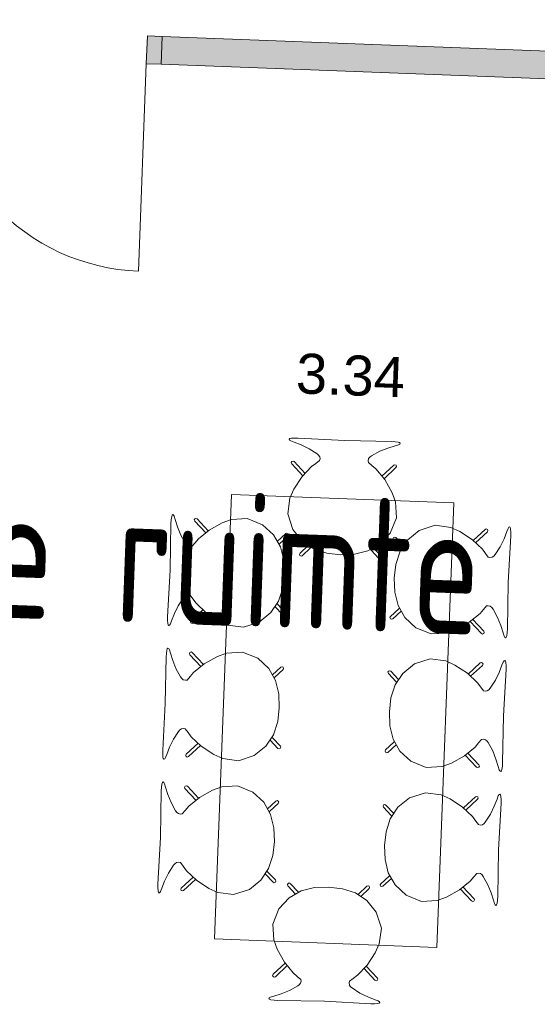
# Model space of a CAD drawing. Header units: millimetres. Extents: x 119024465 to 119292677, y 483022511 to 483148062.
# Tile 85 of 162: x 119104152 to 119106479, y 483061079 to 483065505. Entities that reach past the tile are written whole.
import ezdxf

# ---------------------------------------------------------------- set-up
doc = ezdxf.new("R2010")
doc.units = ezdxf.units.MM
doc.header["$LTSCALE"] = 100
for name, color, linetype in [('BT00----_RUIMTENRS', 7, 'CONTINUOUS'), ('New_0', 7, 'CONTINUOUS'), ('New_22 Binnenwanden', 7, 'CONTINUOUS'), ('New_22 Binnenwanden Deuren', 7, 'CONTINUOUS'), ('New_22 Binnenwanden Doorsnede-arcering', 7, 'CONTINUOUS'), ('New_82 Losse inrichting.LOSSE INRICHTING', 7, 'CONTINUOUS')]:
    doc.layers.add(name, color=color, linetype=linetype)
doc.styles.add('GENERATED_STYLE_1', font='arial.ttf')
doc.styles.get("Standard").update_dxf_attribs({"font": 'ISOCP.SHX'})

# ---------------------------------------------------------------- blocks, each defined once
blk = doc.blocks.new('D2 24[31]_1')
at = {"layer": 'New_22 Binnenwanden Doorsnede-arcering', "linetype": 'Continuous', "lineweight": 0, "true_color": 0x000000}
for points in [[(-2284.3, 39318.2), (-2217.3, 39318.2), (-2217.3, 39443.2), (-2284.3, 39443.2)], [(-284.3, 39443.2), (-351.3, 39443.2), (-351.3, 39318.2), (-284.3, 39318.2)]]:
    blk.add_hatch(color=18, dxfattribs=at).paths.add_polyline_path(points)
at = {"layer": 'New_22 Binnenwanden Deuren', "color": 1, "linetype": 'Continuous', "lineweight": 0}
for p, q in [((-2217.3, 39443.2), (-2284.3, 39443.2)), ((-2284.3, 39443.2), (-2284.3, 39318.2)), ((-2217.3, 39318.2), (-2217.3, 39443.2)), ((-284.3, 39443.2), (-351.3, 39443.2)), ((-351.3, 39443.2), (-351.3, 39318.2)), ((-284.3, 39318.2), (-284.3, 39443.2)), ((-2284.3, 39318.2), (-2217.3, 39318.2)), ((-2217.3, 39318.2), (-2217.3, 38385.2)), ((-351.3, 39318.2), (-284.3, 39318.2)), ((-351.3, 39318.2), (-351.3, 38385.2))]:
    blk.add_line(p, q, dxfattribs=at)
at = {"layer": 'New_22 Binnenwanden Deuren', "color": 2, "linetype": 'Continuous', "lineweight": 0}
for p, q in [((-2284.3, 39318.2), (-2284.3, 39443.2)), ((-2284.3, 39318.2), (-2284.3, 39443.2)), ((-284.3, 39318.2), (-284.3, 39443.2)), ((-284.3, 39318.2), (-284.3, 39443.2))]:
    blk.add_line(p, q, dxfattribs=at)
at = {"layer": 'New_22 Binnenwanden Deuren', "color": 9, "linetype": 'Continuous', "lineweight": 0}
for centre, start, end in [((-2217.3, 39318.2), 270, 0), ((-351.3, 39318.2), 180, 270)]:
    blk.add_arc(centre, 933, start, end, dxfattribs=at)
blk = doc.blocks.new('Wall_73_1', base_point=(-6290.6, 39380.7))
at = {"layer": 'New_22 Binnenwanden Doorsnede-arcering', "linetype": 'Continuous', "lineweight": 0, "true_color": 0x000000}
blk.add_hatch(color=18, dxfattribs=at).paths.add_polyline_path([(-284.3, 39318.2), (2559.4, 39318.2), (2559.4, 39443.2), (-284.3, 39443.2)])
at = {"layer": 'New_22 Binnenwanden', "color": 2, "linetype": 'Continuous', "lineweight": 0}
blk.add_line((-284.3, 39318.2), (-284.3, 39443.2), dxfattribs=at)
at = {"layer": 'New_22 Binnenwanden', "color": 2, "linetype": 'Continuous', "lineweight": 0, "flags": 128}
for points in [[(2559.4, 39443.2), (-284.3, 39443.2)], [(-284.3, 39318.2), (2559.4, 39318.2)]]:
    blk.add_lwpolyline(points, dxfattribs=at)
at = {"layer": 'New_22 Binnenwanden Deuren', "color": 9, "linetype": 'Continuous', "lineweight": 0}
blk.add_blockref('D2 24[31]_1', (0, 0), dxfattribs=at)
blk = doc.blocks.new('Designstoel 01 23[67]_1', base_point=(277.2, 35595.6))
at = {"layer": 'New_82 Losse inrichting.LOSSE INRICHTING', "color": 2, "linetype": 'Continuous', "lineweight": 0}
for p, q in [((-252.9, 36070.9), (-251.3, 36085.1)), ((-251.3, 36085.1), (-249.4, 36091.7)), ((-249.4, 36091.7), (-246.7, 36094.8)), ((-246.7, 36094.8), (-243.1, 36092.6)), ((-243.1, 36092.6), (-239.5, 36087.1)), ((-239.5, 36087.1), (-234.6, 36072.4)), ((-149.4, 36074), (-147.2, 36079.2)), ((-147.2, 36079.2), (-142, 36081.4)), ((-142, 36081.4), (-136.7, 36079.3)), ((-136.7, 36079.3), (-84.3, 36027.7)), ((-23.4, 36066.1), (17.8, 36082.7)), ((17.8, 36082.7), (88.7, 36089.8)), ((88.7, 36089.8), (158.8, 36064.3)), ((-253.5, 36054.7), (-252.9, 36070.9)), ((-249.1, 35844.8), (-253.5, 36054.7)), ((-234.6, 36072.4), (-223, 36039.8)), ((-223, 36039.8), (-207.2, 36003.7)), ((-147.3, 36068.8), (-149.4, 36074)), ((-147.3, 36068.8), (-95.5, 36017.8)), ((-80.9, 36030.7), (-23.4, 36066.1)), ((158.8, 36064.3), (209.6, 36020.3)), ((-207.2, 36003.7), (-185.3, 35967.2)), ((-142.4, 35970.5), (-127.4, 35989.9)), ((-127.4, 35989.9), (-80.9, 36030.7)), ((209.6, 36020.3), (242.1, 35967.3)), ((227.1, 35991.7), (227.5, 35992.1)), ((227.5, 35992.1), (263.8, 36028.1)), ((238, 35981.6), (274.5, 36017.7)), ((263.8, 36028.1), (269.1, 36030.2)), ((269.1, 36030.2), (274.3, 36028.1)), ((274.3, 36028.1), (276.6, 36022.9)), ((276.6, 36022.9), (274.5, 36017.7)), ((-185.3, 35967.2), (-179.8, 35960.3)), ((-179.8, 35960.3), (-172.5, 35954.9)), ((-172.5, 35954.9), (-162.9, 35953)), ((-162.9, 35953), (-155.4, 35954.6)), ((-155.4, 35954.6), (-142.4, 35970.5)), ((235.1, 35978.7), (238, 35981.6)), ((242.1, 35967.3), (259.3, 35908.1)), ((263.9, 35845.5), (259.3, 35908.1)), ((-249.1, 35844.8), (-252.9, 35634.9)), ((263.9, 35845.5), (259.5, 35783)), ((242.5, 35723.7), (259.5, 35783)), ((-206.7, 35686.1), (-184.9, 35722.5)), ((-184.9, 35722.5), (-179.4, 35729.5)), ((-179.4, 35729.5), (-172.1, 35734.9)), ((-172.1, 35734.9), (-162.5, 35736.8)), ((-162.5, 35736.8), (-155.1, 35735.3)), ((-155.1, 35735.3), (-142.1, 35719.4)), ((210.1, 35670.6), (242.5, 35723.7)), ((-222.5, 35649.9), (-206.7, 35686.1)), ((-142.1, 35719.4), (-126.9, 35700)), ((-126.9, 35700), (-80.3, 35659.3)), ((227.6, 35699.2), (227.9, 35698.9)), ((227.9, 35698.9), (264.4, 35663)), ((235.5, 35712.3), (238.4, 35709.4)), ((238.4, 35709.4), (275, 35673.4)), ((-252.9, 35634.9), (-252.2, 35618.6)), ((-233.9, 35617.2), (-222.5, 35649.9)), ((-146.6, 35621), (-95, 35672.2)), ((-136, 35610.6), (-83.8, 35662.4)), ((-80.3, 35659.3), (-22.7, 35624.2)), ((159.4, 35626.5), (210.1, 35670.6)), ((264.4, 35663), (269.6, 35660.9)), ((269.6, 35660.9), (274.9, 35663)), ((274.9, 35663), (277.1, 35668.2)), ((277.1, 35668.2), (275, 35673.4)), ((-252.2, 35618.6), (-250.6, 35604.5)), ((-250.6, 35604.5), (-248.6, 35597.8)), ((-248.6, 35597.8), (-246, 35594.8)), ((-246, 35594.8), (-242.3, 35597)), ((-242.3, 35597), (-238.8, 35602.5)), ((-238.8, 35602.5), (-233.9, 35617.2)), ((-146.6, 35621), (-148.8, 35615.8)), ((-148.8, 35615.8), (-146.5, 35610.6)), ((-146.5, 35610.6), (-141.3, 35608.5)), ((-141.3, 35608.5), (-136, 35610.6)), ((-22.7, 35624.2), (18.5, 35607.7)), ((18.5, 35607.7), (89.4, 35600.8)), ((89.4, 35600.8), (159.4, 35626.5))]:
    blk.add_line(p, q, dxfattribs=at)
blk = doc.blocks.new('Designstoel 01 23[68]_1', base_point=(276.3, 36197.7))
at = {"layer": 'New_82 Losse inrichting.LOSSE INRICHTING', "color": 2, "linetype": 'Continuous', "lineweight": 0}
for p, q in [((-250.3, 36693.8), (-247.6, 36696.9)), ((-247.6, 36696.9), (-243.9, 36694.7)), ((-254.4, 36656.8), (-253.8, 36673)), ((-249.9, 36446.9), (-254.4, 36656.8)), ((-253.8, 36673), (-252.1, 36687.2)), ((-252.1, 36687.2), (-250.3, 36693.8)), ((-243.9, 36694.7), (-240.4, 36689.2)), ((-240.4, 36689.2), (-235.4, 36674.5)), ((-235.4, 36674.5), (-223.9, 36641.9)), ((-150.3, 36676.1), (-148.1, 36681.3)), ((-148.2, 36671), (-150.3, 36676.1)), ((-148.2, 36671), (-96.4, 36619.9)), ((-148.1, 36681.3), (-142.9, 36683.5)), ((-142.9, 36683.5), (-137.6, 36681.4)), ((-137.6, 36681.4), (-85.2, 36629.8)), ((-81.7, 36632.8), (-24.2, 36668.2)), ((-24.2, 36668.2), (16.9, 36684.8)), ((16.9, 36684.8), (87.8, 36691.9)), ((87.8, 36691.9), (157.9, 36666.4)), ((157.9, 36666.4), (208.7, 36622.4)), ((-223.9, 36641.9), (-208.1, 36605.8)), ((-128.2, 36592), (-81.7, 36632.8)), ((208.7, 36622.4), (241.3, 36569.4)), ((226.6, 36594.2), (262.9, 36630.2)), ((237.2, 36583.7), (273.6, 36619.8)), ((262.9, 36630.2), (268.2, 36632.3)), ((268.2, 36632.3), (273.4, 36630.2)), ((273.4, 36630.2), (275.7, 36625)), ((275.7, 36625), (273.6, 36619.8)), ((-208.1, 36605.8), (-186.1, 36569.3)), ((-186.1, 36569.3), (-180.6, 36562.4)), ((-156.3, 36556.7), (-143.3, 36572.6)), ((-143.3, 36572.6), (-128.2, 36592)), ((226.3, 36593.9), (226.6, 36594.2)), ((234.2, 36580.9), (237.2, 36583.7)), ((241.3, 36569.4), (258.5, 36510.2)), ((-180.6, 36562.4), (-173.3, 36557)), ((-173.3, 36557), (-163.7, 36555.1)), ((-163.7, 36555.1), (-156.3, 36556.7)), ((263, 36447.7), (258.5, 36510.2)), ((-249.9, 36446.9), (-253.8, 36237)), ((263, 36447.7), (258.6, 36385.1)), ((241.6, 36325.8), (258.6, 36385.1)), ((-207.6, 36288.2), (-185.8, 36324.6)), ((-185.8, 36324.6), (-180.3, 36331.6)), ((-180.3, 36331.6), (-173, 36337)), ((-173, 36337), (-163.4, 36338.9)), ((-163.4, 36338.9), (-155.9, 36337.4)), ((-155.9, 36337.4), (-143, 36321.5)), ((-143, 36321.5), (-127.8, 36302.1)), ((-127.8, 36302.1), (-81.2, 36261.5)), ((209.2, 36272.7), (241.6, 36325.8)), ((226.7, 36301.3), (227, 36301)), ((227, 36301), (263.5, 36265.1)), ((234.6, 36314.4), (237.6, 36311.5)), ((237.6, 36311.5), (274.1, 36275.6)), ((-223.3, 36252), (-207.6, 36288.2)), ((-147.5, 36223.1), (-95.9, 36274.3)), ((-136.9, 36212.7), (-84.7, 36264.5)), ((-81.2, 36261.5), (-23.6, 36226.3)), ((158.6, 36228.6), (209.2, 36272.7)), ((263.5, 36265.1), (268.7, 36263)), ((268.7, 36263), (274, 36265.1)), ((274, 36265.1), (276.2, 36270.4)), ((276.2, 36270.4), (274.1, 36275.6)), ((-253.8, 36237), (-253.1, 36220.8)), ((-253.1, 36220.8), (-251.4, 36206.6)), ((-239.7, 36204.7), (-234.8, 36219.3)), ((-234.8, 36219.3), (-223.3, 36252)), ((-147.5, 36223.1), (-149.6, 36218)), ((-149.6, 36218), (-147.4, 36212.7)), ((-147.4, 36212.7), (-142.2, 36210.6)), ((-142.2, 36210.6), (-136.9, 36212.7)), ((-23.6, 36226.3), (17.6, 36209.8)), ((17.6, 36209.8), (88.5, 36202.9)), ((88.5, 36202.9), (158.6, 36228.6)), ((-251.4, 36206.6), (-249.5, 36200)), ((-249.5, 36200), (-246.9, 36196.9)), ((-246.9, 36196.9), (-243.2, 36199.1)), ((-243.2, 36199.1), (-239.7, 36204.7))]:
    blk.add_line(p, q, dxfattribs=at)
blk = doc.blocks.new('Designstoel 01 23[69]_1', base_point=(275.4, 36798.6))
at = {"layer": 'New_82 Losse inrichting.LOSSE INRICHTING', "color": 2, "linetype": 'Continuous', "lineweight": 0}
for p, q in [((-255.3, 37257.7), (-254.7, 37273.9)), ((-254.7, 37273.9), (-253, 37288.1)), ((-253, 37288.1), (-251.1, 37294.7)), ((-251.1, 37294.7), (-248.5, 37297.8)), ((-248.5, 37297.8), (-244.8, 37295.6)), ((-244.8, 37295.6), (-241.3, 37290.1)), ((-241.3, 37290.1), (-236.3, 37275.4)), ((-236.3, 37275.4), (-224.8, 37242.8)), ((-151.2, 37277), (-149, 37282.2)), ((-149, 37271.9), (-151.2, 37277)), ((-149, 37282.2), (-143.7, 37284.4)), ((-149, 37271.9), (-97.3, 37220.8)), ((-143.7, 37284.4), (-138.5, 37282.3)), ((-138.5, 37282.3), (-86.1, 37230.7)), ((-25.1, 37269.1), (16, 37285.7)), ((16, 37285.7), (86.9, 37292.8)), ((86.9, 37292.8), (157, 37267.3)), ((-250.8, 37047.8), (-255.3, 37257.7)), ((-224.8, 37242.8), (-208.9, 37206.7)), ((-129.1, 37192.9), (-82.6, 37233.7)), ((-82.6, 37233.7), (-25.1, 37269.1)), ((157, 37267.3), (207.8, 37223.3)), ((225.7, 37195.1), (262.1, 37231.1)), ((262.1, 37231.1), (267.3, 37233.2)), ((267.3, 37233.2), (272.6, 37231.1)), ((272.6, 37231.1), (274.8, 37225.9)), ((-208.9, 37206.7), (-187, 37170.2)), ((-144.2, 37173.5), (-129.1, 37192.9)), ((207.8, 37223.3), (240.4, 37170.3)), ((225.4, 37194.7), (225.7, 37195.1)), ((233.4, 37181.7), (236.3, 37184.6)), ((236.3, 37184.6), (272.7, 37220.7)), ((274.8, 37225.9), (272.7, 37220.7)), ((-187, 37170.2), (-181.5, 37163.3)), ((-181.5, 37163.3), (-174.2, 37157.9)), ((-174.2, 37157.9), (-164.6, 37156)), ((-164.6, 37156), (-157.2, 37157.6)), ((-157.2, 37157.6), (-144.2, 37173.5)), ((240.4, 37170.3), (257.6, 37111.1)), ((262.2, 37048.5), (257.6, 37111.1)), ((-250.8, 37047.8), (-254.7, 36837.9)), ((262.2, 37048.5), (257.8, 36986)), ((240.7, 36926.7), (257.8, 36986)), ((-208.5, 36889.1), (-186.7, 36925.5)), ((-186.7, 36925.5), (-181.2, 36932.5)), ((-181.2, 36932.5), (-173.9, 36937.9)), ((-173.9, 36937.9), (-164.3, 36939.8)), ((-164.3, 36939.8), (-156.8, 36938.3)), ((-156.8, 36938.3), (-143.8, 36922.4)), ((-143.8, 36922.4), (-128.7, 36903)), ((208.3, 36873.6), (240.7, 36926.7)), ((-224.2, 36852.9), (-208.5, 36889.1)), ((-148.4, 36824), (-96.8, 36875.2)), ((-128.7, 36903), (-82.1, 36862.4)), ((157.7, 36829.5), (208.3, 36873.6)), ((225.8, 36902.2), (226.1, 36901.9)), ((226.1, 36901.9), (262.6, 36866)), ((233.8, 36915.3), (236.7, 36912.4)), ((236.7, 36912.4), (273.2, 36876.5)), ((275.3, 36871.3), (273.2, 36876.5)), ((-254.7, 36837.9), (-254, 36821.7)), ((-235.6, 36820.2), (-224.2, 36852.9)), ((-137.8, 36813.6), (-85.6, 36865.4)), ((-82.1, 36862.4), (-24.5, 36827.2)), ((87.7, 36803.8), (157.7, 36829.5)), ((262.6, 36866), (267.8, 36863.9)), ((267.8, 36863.9), (273.1, 36866)), ((273.1, 36866), (275.3, 36871.3)), ((-254, 36821.7), (-252.3, 36807.5)), ((-252.3, 36807.5), (-250.4, 36800.9)), ((-250.4, 36800.9), (-247.8, 36797.8)), ((-247.8, 36797.8), (-244.1, 36800)), ((-244.1, 36800), (-240.6, 36805.6)), ((-240.6, 36805.6), (-235.6, 36820.2)), ((-148.4, 36824), (-150.5, 36818.9)), ((-150.5, 36818.9), (-148.3, 36813.6)), ((-148.3, 36813.6), (-143, 36811.5)), ((-143, 36811.5), (-137.8, 36813.6)), ((-24.5, 36827.2), (16.7, 36810.7)), ((16.7, 36810.7), (87.7, 36803.8))]:
    blk.add_line(p, q, dxfattribs=at)
blk = doc.blocks.new('Designstoel 01 23[70]_1', base_point=(746.6, 35596.3))
at = {"layer": 'New_82 Losse inrichting.LOSSE INRICHTING', "color": 2, "linetype": 'Continuous', "lineweight": 0}
for p, q in [((933.6, 36091.1), (863.6, 36065.4)), ((1004.6, 36084.2), (933.6, 36091.1)), ((1045.7, 36067.7), (1004.6, 36084.2)), ((1159.1, 36081.3), (1106.8, 36029.5)), ((1164.3, 36083.4), (1159.1, 36081.3)), ((1169.6, 36081.2), (1164.3, 36083.4)), ((1171.8, 36076), (1169.6, 36081.2)), ((1261.8, 36089.3), (1256.9, 36074.7)), ((1265.4, 36094.9), (1261.8, 36089.3)), ((1269, 36097.1), (1265.4, 36094.9)), ((1271.7, 36094), (1269, 36097.1)), ((1273.6, 36087.4), (1271.7, 36094)), ((1275.3, 36073.2), (1273.6, 36087.4)), ((863.6, 36065.4), (812.9, 36021.3)), ((1103.3, 36032.5), (1045.7, 36067.7)), ((1150, 35991.9), (1103.3, 36032.5)), ((1169.6, 36070.9), (1118.1, 36019.7)), ((1169.6, 36070.9), (1171.8, 36076)), ((1245.5, 36042), (1229.7, 36005.8)), ((1256.9, 36074.7), (1245.5, 36042)), ((1272.1, 35847.1), (1275.9, 36057)), ((1275.9, 36057), (1275.3, 36073.2)), ((748.2, 36028.8), (745.9, 36023.6)), ((745.9, 36023.6), (748.1, 36018.4)), ((784.6, 35982.5), (748.1, 36018.4)), ((753.4, 36031), (748.2, 36028.8)), ((758.7, 36028.9), (753.4, 36031)), ((795.1, 35993), (758.7, 36028.9)), ((812.9, 36021.3), (780.5, 35968.2)), ((795.5, 35992.7), (795.1, 35993)), ((1165.1, 35972.5), (1150, 35991.9)), ((1229.7, 36005.8), (1207.9, 35969.4)), ((780.5, 35968.2), (763.5, 35908.9)), ((787.5, 35979.6), (784.6, 35982.5)), ((1178.1, 35956.6), (1165.1, 35972.5)), ((1185.6, 35955.1), (1178.1, 35956.6)), ((1195.2, 35957), (1185.6, 35955.1)), ((1202.5, 35962.4), (1195.2, 35957)), ((1207.9, 35969.4), (1202.5, 35962.4)), ((759.1, 35846.3), (763.5, 35908.9)), ((759.1, 35846.3), (763.7, 35783.8)), ((1272.1, 35847.1), (1276.6, 35637.2)), ((780.9, 35724.6), (763.7, 35783.8)), ((813.4, 35671.6), (780.9, 35724.6)), ((1178.4, 35737.3), (1165.5, 35721.4)), ((1185.9, 35738.9), (1178.4, 35737.3)), ((1195.5, 35736.9), (1185.9, 35738.9)), ((1202.8, 35731.6), (1195.5, 35736.9)), ((1208.3, 35724.7), (1202.8, 35731.6)), ((1230.2, 35688.2), (1208.3, 35724.7)), ((785, 35710.3), (748.6, 35674.2)), ((795.6, 35699.8), (759.2, 35663.8)), ((787.9, 35713.1), (785, 35710.3)), ((795.9, 35700.1), (795.6, 35699.8)), ((1150.4, 35702), (1103.9, 35661.2)), ((1165.5, 35721.4), (1150.4, 35702)), ((1246.1, 35652.1), (1230.2, 35688.2)), ((746.5, 35669), (748.6, 35674.2)), ((748.7, 35663.8), (746.5, 35669)), ((754, 35661.7), (748.7, 35663.8)), ((759.2, 35663.8), (754, 35661.7)), ((864.2, 35627.6), (813.4, 35671.6)), ((1103.9, 35661.2), (1046.4, 35625.8)), ((1159.8, 35612.6), (1107.4, 35664.2)), ((1170.3, 35623), (1118.6, 35674)), ((1257.6, 35619.5), (1246.1, 35652.1)), ((1276.6, 35637.2), (1275.9, 35621)), ((934.3, 35602.1), (864.2, 35627.6)), ((1005.3, 35609.2), (934.3, 35602.1)), ((1046.4, 35625.8), (1005.3, 35609.2)), ((1165, 35610.5), (1159.8, 35612.6)), ((1170.3, 35612.6), (1165, 35610.5)), ((1170.3, 35623), (1172.5, 35617.9)), ((1172.5, 35617.9), (1170.3, 35612.6)), ((1262.5, 35604.8), (1257.6, 35619.5)), ((1266.1, 35599.3), (1262.5, 35604.8)), ((1269.8, 35597.1), (1266.1, 35599.3)), ((1272.4, 35600.2), (1269.8, 35597.1)), ((1274.3, 35606.8), (1272.4, 35600.2)), ((1275.9, 35621), (1274.3, 35606.8))]:
    blk.add_line(p, q, dxfattribs=at)
blk = doc.blocks.new('Designstoel 01 23[71]_1', base_point=(745.7, 36198.4))
at = {"layer": 'New_82 Losse inrichting.LOSSE INRICHTING', "color": 2, "linetype": 'Continuous', "lineweight": 0}
for p, q in [((1264.5, 36697), (1260.9, 36691.4)), ((1268.1, 36699.2), (1264.5, 36697)), ((1270.8, 36696.1), (1268.1, 36699.2)), ((862.7, 36667.5), (812, 36623.4)), ((932.7, 36693.2), (862.7, 36667.5)), ((1003.7, 36686.3), (932.7, 36693.2)), ((1044.9, 36669.8), (1003.7, 36686.3)), ((1102.5, 36634.6), (1044.9, 36669.8)), ((1158.2, 36683.4), (1106, 36631.6)), ((1168.8, 36673), (1117.2, 36621.8)), ((1163.4, 36685.5), (1158.2, 36683.4)), ((1168.7, 36683.4), (1163.4, 36685.5)), ((1170.9, 36678.1), (1168.7, 36683.4)), ((1168.8, 36673), (1170.9, 36678.1)), ((1256, 36676.8), (1244.6, 36644.1)), ((1260.9, 36691.4), (1256, 36676.8)), ((1272.7, 36689.5), (1270.8, 36696.1)), ((1271.2, 36449.2), (1275.1, 36659.1)), ((1274.4, 36675.3), (1272.7, 36689.5)), ((1275.1, 36659.1), (1274.4, 36675.3)), ((747.3, 36631), (745.1, 36625.7)), ((745.1, 36625.7), (747.2, 36620.5)), ((783.7, 36584.6), (747.2, 36620.5)), ((752.6, 36633.1), (747.3, 36631)), ((757.8, 36631), (752.6, 36633.1)), ((794.2, 36595.1), (757.8, 36631)), ((812, 36623.4), (779.6, 36570.3)), ((1149.1, 36594), (1102.5, 36634.6)), ((1228.9, 36607.9), (1207, 36571.5)), ((1244.6, 36644.1), (1228.9, 36607.9)), ((779.6, 36570.3), (762.6, 36511)), ((786.6, 36581.7), (783.7, 36584.6)), ((794.6, 36594.8), (794.2, 36595.1)), ((1164.2, 36574.6), (1149.1, 36594)), ((1177.2, 36558.7), (1164.2, 36574.6)), ((1201.6, 36564.5), (1194.3, 36559.1)), ((1207, 36571.5), (1201.6, 36564.5)), ((1184.7, 36557.2), (1177.2, 36558.7)), ((1194.3, 36559.1), (1184.7, 36557.2)), ((758.2, 36448.5), (762.6, 36511)), ((758.2, 36448.5), (762.8, 36385.9)), ((1271.2, 36449.2), (1275.7, 36239.3)), ((780, 36326.7), (762.8, 36385.9)), ((784.1, 36312.4), (747.7, 36276.3)), ((794.7, 36301.9), (758.3, 36265.9)), ((812.6, 36273.7), (780, 36326.7)), ((787, 36315.3), (784.1, 36312.4)), ((795, 36302.3), (794.7, 36301.9)), ((1149.5, 36304.1), (1103, 36263.3)), ((1164.6, 36323.5), (1149.5, 36304.1)), ((1177.5, 36339.4), (1164.6, 36323.5)), ((1185, 36341), (1177.5, 36339.4)), ((1194.6, 36339.1), (1185, 36341)), ((1201.9, 36333.7), (1194.6, 36339.1)), ((1207.4, 36326.8), (1201.9, 36333.7)), ((1229.3, 36290.3), (1207.4, 36326.8)), ((745.6, 36271.1), (747.7, 36276.3)), ((747.8, 36265.9), (745.6, 36271.1)), ((753.1, 36263.8), (747.8, 36265.9)), ((758.3, 36265.9), (753.1, 36263.8)), ((863.3, 36229.7), (812.6, 36273.7)), ((1103, 36263.3), (1045.5, 36227.9)), ((1158.9, 36214.7), (1106.5, 36266.3)), ((1169.4, 36225.1), (1117.7, 36276.2)), ((1245.2, 36254.2), (1229.3, 36290.3)), ((1256.7, 36221.6), (1245.2, 36254.2)), ((933.4, 36204.2), (863.3, 36229.7)), ((1004.4, 36211.3), (933.4, 36204.2)), ((1045.5, 36227.9), (1004.4, 36211.3)), ((1164.1, 36212.6), (1158.9, 36214.7)), ((1169.4, 36214.8), (1164.1, 36212.6)), ((1169.4, 36225.1), (1171.6, 36220)), ((1171.6, 36220), (1169.4, 36214.8)), ((1261.6, 36206.9), (1256.7, 36221.6)), ((1275, 36223.1), (1273.4, 36208.9)), ((1275.7, 36239.3), (1275, 36223.1)), ((1265.2, 36201.4), (1261.6, 36206.9)), ((1268.9, 36199.2), (1265.2, 36201.4)), ((1271.5, 36202.3), (1268.9, 36199.2)), ((1273.4, 36208.9), (1271.5, 36202.3))]:
    blk.add_line(p, q, dxfattribs=at)
blk = doc.blocks.new('Designstoel 01 23[72]_1', base_point=(744.8, 36799.3))
at = {"layer": 'New_82 Losse inrichting.LOSSE INRICHTING', "color": 2, "linetype": 'Continuous', "lineweight": 0}
for p, q in [((931.8, 37294.1), (861.8, 37268.4)), ((1002.8, 37287.2), (931.8, 37294.1)), ((1044, 37270.7), (1002.8, 37287.2)), ((1157.3, 37284.3), (1105.1, 37232.5)), ((1167.9, 37273.9), (1116.3, 37222.7)), ((1162.5, 37286.4), (1157.3, 37284.3)), ((1167.8, 37284.3), (1162.5, 37286.4)), ((1170, 37279), (1167.8, 37284.3)), ((1167.9, 37273.9), (1170, 37279)), ((1255.1, 37277.7), (1243.7, 37245)), ((1260.1, 37292.3), (1255.1, 37277.7)), ((1263.6, 37297.9), (1260.1, 37292.3)), ((1267.3, 37300.1), (1263.6, 37297.9)), ((1269.9, 37297), (1267.3, 37300.1)), ((1271.8, 37290.4), (1269.9, 37297)), ((1273.5, 37276.2), (1271.8, 37290.4)), ((1274.2, 37260), (1273.5, 37276.2)), ((746.4, 37231.9), (744.2, 37226.6)), ((751.7, 37234), (746.4, 37231.9)), ((756.9, 37231.9), (751.7, 37234)), ((793.4, 37196), (756.9, 37231.9)), ((861.8, 37268.4), (811.2, 37224.3)), ((1101.6, 37235.5), (1044, 37270.7)), ((1148.2, 37194.9), (1101.6, 37235.5)), ((1243.7, 37245), (1228, 37208.8)), ((1270.3, 37050.1), (1274.2, 37260)), ((744.2, 37226.6), (746.3, 37221.4)), ((782.8, 37185.5), (746.3, 37221.4)), ((811.2, 37224.3), (778.8, 37171.2)), ((785.7, 37182.6), (782.8, 37185.5)), ((793.7, 37195.7), (793.4, 37196)), ((1163.3, 37175.5), (1148.2, 37194.9)), ((1228, 37208.8), (1206.2, 37172.4)), ((778.8, 37171.2), (761.7, 37111.9)), ((1176.3, 37159.6), (1163.3, 37175.5)), ((1183.8, 37158.1), (1176.3, 37159.6)), ((1193.4, 37160), (1183.8, 37158.1)), ((1200.7, 37165.4), (1193.4, 37160)), ((1206.2, 37172.4), (1200.7, 37165.4)), ((757.3, 37049.3), (761.7, 37111.9)), ((757.3, 37049.3), (761.9, 36986.8)), ((1270.3, 37050.1), (1274.8, 36840.2)), ((779.1, 36927.6), (761.9, 36986.8)), ((811.7, 36874.6), (779.1, 36927.6)), ((1163.7, 36924.4), (1148.6, 36905)), ((1176.7, 36940.3), (1163.7, 36924.4)), ((1184.1, 36941.9), (1176.7, 36940.3)), ((1193.7, 36940), (1184.1, 36941.9)), ((1201, 36934.6), (1193.7, 36940)), ((1206.5, 36927.7), (1201, 36934.6)), ((1228.4, 36891.2), (1206.5, 36927.7)), ((744.7, 36872), (746.8, 36877.2)), ((783.2, 36913.3), (746.8, 36877.2)), ((793.8, 36902.8), (757.4, 36866.8)), ((786.1, 36916.1), (783.2, 36913.3)), ((794.1, 36903.1), (793.8, 36902.8)), ((862.5, 36830.6), (811.7, 36874.6)), ((1148.6, 36905), (1102.1, 36864.2)), ((1168.5, 36826), (1116.8, 36877.1)), ((1244.3, 36855.1), (1228.4, 36891.2)), ((746.9, 36866.8), (744.7, 36872)), ((752.2, 36864.7), (746.9, 36866.8)), ((757.4, 36866.8), (752.2, 36864.7)), ((932.6, 36805.1), (862.5, 36830.6)), ((1102.1, 36864.2), (1044.6, 36828.8)), ((1158, 36815.6), (1105.6, 36867.2)), ((1255.8, 36822.5), (1244.3, 36855.1)), ((1274.8, 36840.2), (1274.2, 36824)), ((1003.5, 36812.2), (932.6, 36805.1)), ((1044.6, 36828.8), (1003.5, 36812.2)), ((1163.2, 36813.5), (1158, 36815.6)), ((1168.5, 36815.7), (1163.2, 36813.5)), ((1168.5, 36826), (1170.7, 36820.9)), ((1170.7, 36820.9), (1168.5, 36815.7)), ((1260.8, 36807.8), (1255.8, 36822.5)), ((1264.3, 36802.3), (1260.8, 36807.8)), ((1268, 36800.1), (1264.3, 36802.3)), ((1270.6, 36803.2), (1268, 36800.1)), ((1272.5, 36809.8), (1270.6, 36803.2)), ((1274.2, 36824), (1272.5, 36809.8))]:
    blk.add_line(p, q, dxfattribs=at)
blk = doc.blocks.new('Designstoel 01 23[91]_1', base_point=(762.2, 37133.4))
at = {"layer": 'New_82 Losse inrichting.LOSSE INRICHTING', "color": 2, "linetype": 'Continuous', "lineweight": 0}
for p, q in [((264.5, 37658.5), (261.5, 37655.9)), ((261.5, 37655.9), (263.7, 37652.2)), ((263.7, 37652.2), (269.2, 37648.7)), ((271.2, 37660.5), (264.5, 37658.5)), ((269.2, 37648.7), (283.9, 37643.8)), ((285.3, 37662.1), (271.2, 37660.5)), ((283.9, 37643.8), (316.5, 37632.4)), ((301.5, 37662.8), (285.3, 37662.1)), ((511.5, 37658.9), (301.5, 37662.8)), ((316.5, 37632.4), (352.7, 37616.6)), ((511.5, 37658.9), (721.4, 37663.4)), ((706.5, 37632.9), (670.3, 37617.1)), ((739.1, 37644.4), (706.5, 37632.9)), ((721.4, 37663.4), (737.6, 37662.8)), ((737.6, 37662.8), (751.8, 37661.2)), ((753.7, 37649.4), (739.1, 37644.4)), ((751.8, 37661.2), (758.4, 37659.3)), ((759.3, 37653), (753.7, 37649.4)), ((758.4, 37659.3), (761.5, 37656.6)), ((761.5, 37656.6), (759.3, 37653)), ((352.7, 37616.6), (389.2, 37594.8)), ((389.2, 37594.8), (396.2, 37589.3)), ((396.2, 37589.3), (401.5, 37582)), ((401.5, 37582), (403.5, 37572.4)), ((621.6, 37582.3), (619.7, 37572.8)), ((626.9, 37589.7), (621.6, 37582.3)), ((633.9, 37595.2), (626.9, 37589.7)), ((670.3, 37617.1), (633.9, 37595.2)), ((277.3, 37556.4), (275.1, 37551.2)), ((275.1, 37551.2), (277.3, 37545.9)), ((282.5, 37558.6), (277.3, 37556.4)), ((277.3, 37545.9), (329.1, 37493.7)), ((287.7, 37556.5), (282.5, 37558.6)), ((287.7, 37556.5), (338.9, 37504.9)), ((386.1, 37552), (366.7, 37536.8)), ((402, 37565), (386.1, 37552)), ((403.5, 37572.4), (402, 37565)), ((619.7, 37572.8), (621.2, 37565.3)), ((621.2, 37565.3), (637.2, 37552.3)), ((637.2, 37552.3), (656.6, 37537.3)), ((735.5, 37557.2), (684.5, 37505.4)), ((746, 37546.6), (694.3, 37494.2)), ((735.5, 37557.2), (740.7, 37559.3)), ((740.7, 37559.3), (745.9, 37557.1)), ((745.9, 37557.1), (748.1, 37551.9)), ((748.1, 37551.9), (746, 37546.6)), ((366.7, 37536.8), (326, 37490.2)), ((656.6, 37537.3), (697.4, 37490.8)), ((326, 37490.2), (290.9, 37432.6)), ((697.4, 37490.8), (732.7, 37433.3)), ((290.9, 37432.6), (274.4, 37391.4)), ((732.7, 37433.3), (749.3, 37392.1)), ((274.4, 37391.4), (267.5, 37320.5)), ((749.3, 37392.1), (756.4, 37321.2)), ((267.5, 37320.5), (293.1, 37250.5)), ((756.4, 37321.2), (731, 37251.1)), ((293.1, 37250.5), (337.3, 37199.8)), ((731, 37251.1), (687, 37200.3)), ((337.3, 37199.8), (390.4, 37167.4)), ((687, 37200.3), (634, 37167.8)), ((329.7, 37145.5), (327.6, 37140.3)), ((327.6, 37140.3), (329.7, 37135)), ((365.6, 37182), (329.7, 37145.5)), ((376.1, 37171.5), (340.1, 37134.9)), ((365.9, 37182.3), (365.6, 37182)), ((378.9, 37174.4), (376.1, 37171.5)), ((390.4, 37167.4), (449.7, 37150.4)), ((512.2, 37146), (449.7, 37150.4)), ((512.2, 37146), (574.7, 37150.6)), ((634, 37167.8), (574.7, 37150.6)), ((645.4, 37174.8), (648.3, 37171.9)), ((648.3, 37171.9), (684.3, 37135.4)), ((658.4, 37182.8), (658.7, 37182.4)), ((658.8, 37182.4), (694.7, 37146.1)), ((694.7, 37146.1), (696.9, 37140.8)), ((696.9, 37140.8), (694.7, 37135.6)), ((329.7, 37135), (334.9, 37132.8)), ((334.9, 37132.8), (340.1, 37134.9)), ((689.5, 37133.3), (684.3, 37135.4)), ((694.7, 37135.6), (689.5, 37133.3))]:
    blk.add_line(p, q, dxfattribs=at)
blk = doc.blocks.new('Designstoel 01 23[92]_1', base_point=(264.5, 35662.7))
at = {"layer": 'New_82 Losse inrichting.LOSSE INRICHTING', "color": 2, "linetype": 'Continuous', "lineweight": 0}
for p, q in [((329.9, 35655.3), (332, 35660.5)), ((332, 35650), (329.9, 35655.3)), ((332, 35660.5), (337.2, 35662.8)), ((368, 35613.7), (332, 35650)), ((337.2, 35662.8), (342.4, 35660.7)), ((378.5, 35624.2), (342.4, 35660.7)), ((392.8, 35628.4), (452, 35645.6)), ((514.6, 35650.1), (452, 35645.6)), ((514.6, 35650.1), (577.1, 35645.7)), ((636.4, 35628.7), (577.1, 35645.7)), ((650.7, 35624.6), (686.7, 35661.2)), ((661.2, 35614.1), (697.1, 35650.6)), ((691.9, 35663.3), (686.7, 35661.2)), ((697.1, 35661.1), (691.9, 35663.3)), ((699.2, 35655.8), (697.1, 35661.1)), ((697.1, 35650.6), (699.2, 35655.8)), ((295.8, 35545), (339.8, 35595.8)), ((339.8, 35595.8), (392.8, 35628.4)), ((368.4, 35613.4), (368, 35613.7)), ((381.4, 35621.3), (378.5, 35624.2)), ((689.5, 35596.3), (636.4, 35628.7)), ((647.8, 35621.7), (650.7, 35624.6)), ((660.9, 35613.8), (661.2, 35614.1)), ((733.6, 35545.7), (689.5, 35596.3)), ((759.3, 35475.6), (733.6, 35545.7)), ((270.3, 35474.9), (295.8, 35545)), ((277.4, 35404), (270.3, 35474.9)), ((752.4, 35404.7), (759.3, 35475.6)), ((294, 35362.9), (277.4, 35404)), ((735.9, 35363.5), (752.4, 35404.7)), ((329.4, 35305.4), (294, 35362.9)), ((700.8, 35305.9), (735.9, 35363.5)), ((280.8, 35249.5), (332.4, 35301.9)), ((291.3, 35238.9), (342.3, 35290.7)), ((370.2, 35258.9), (329.4, 35305.4)), ((660.1, 35259.3), (700.8, 35305.9)), ((739.1, 35239.6), (687.9, 35291.2)), ((749.5, 35250.2), (697.7, 35302.4)), ((278.7, 35244.2), (280.8, 35249.5)), ((280.9, 35239), (278.7, 35244.2)), ((286.1, 35236.8), (280.9, 35239)), ((291.3, 35238.9), (286.1, 35236.8)), ((389.6, 35243.8), (370.2, 35258.9)), ((405.5, 35230.8), (389.6, 35243.8)), ((624.8, 35231.1), (640.7, 35244.1)), ((640.7, 35244.1), (660.1, 35259.3)), ((739.1, 35239.6), (744.3, 35237.5)), ((744.3, 35237.5), (749.5, 35239.7)), ((751.6, 35244.9), (749.5, 35250.2)), ((749.5, 35239.7), (751.6, 35244.9)), ((356.4, 35179), (392.9, 35201)), ((392.9, 35201), (399.8, 35206.5)), ((399.8, 35206.5), (405.2, 35213.8)), ((405.2, 35213.8), (407.1, 35223.4)), ((407.1, 35223.4), (405.5, 35230.8)), ((623.3, 35223.7), (624.8, 35231.1)), ((625.2, 35214.1), (623.3, 35223.7)), ((630.6, 35206.8), (625.2, 35214.1)), ((637.6, 35201.3), (630.6, 35206.8)), ((674, 35179.5), (637.6, 35201.3)), ((273, 35146.7), (287.7, 35151.7)), ((287.7, 35151.7), (320.3, 35163.2)), ((320.3, 35163.2), (356.4, 35179)), ((710.2, 35163.8), (674, 35179.5)), ((742.9, 35152.3), (710.2, 35163.8)), ((757.6, 35147.4), (742.9, 35152.3)), ((763.1, 35143.9), (757.6, 35147.4)), ((265.3, 35139.5), (267.5, 35143.1)), ((268.4, 35136.8), (265.3, 35139.5)), ((267.5, 35143.1), (273, 35146.7)), ((275, 35134.9), (268.4, 35136.8)), ((289.2, 35133.3), (275, 35134.9)), ((305.4, 35132.7), (289.2, 35133.3)), ((515.3, 35137.2), (305.4, 35132.7)), ((515.3, 35137.2), (725.2, 35133.3)), ((725.2, 35133.3), (741.5, 35134)), ((741.5, 35134), (755.6, 35135.7)), ((755.6, 35135.7), (762.3, 35137.6)), ((762.3, 35137.6), (765.3, 35140.2)), ((765.3, 35140.2), (763.1, 35143.9))]:
    blk.add_line(p, q, dxfattribs=at)
blk = doc.blocks.new('Eettafel 01 23[155]_1', base_point=(1011.8, 35398.1))
at = {"layer": 'New_82 Losse inrichting.LOSSE INRICHTING', "color": 2, "linetype": 'Continuous', "lineweight": 0}
for p, q in [((1011.8, 37398.1), (11.8, 37398.1)), ((11.8, 37398.1), (11.8, 35398.1)), ((1011.8, 35398.1), (1011.8, 37398.1)), ((11.8, 35398.1), (1011.8, 35398.1))]:
    blk.add_line(p, q, dxfattribs=at)
at = {"layer": 'New_82 Losse inrichting.LOSSE INRICHTING', "color": 7, "linetype": 'Continuous', "lineweight": 0, "flags": 128}
blk.add_lwpolyline([(1011.8, 35398.1), (1011.8, 37398.1), (11.8, 37398.1), (11.8, 35398.1)], close=True, dxfattribs=at)

msp = doc.modelspace()

# ---------------------------------------------------------------- block references
at = {"layer": 'New_22 Binnenwanden', "color": 2, "lineweight": 0, "rotation": 357.8278999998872}
msp.add_blockref('Wall_73_1', (119098788.5, 483065594.6), dxfattribs=at)
at = {"layer": 'New_82 Losse inrichting.LOSSE INRICHTING', "color": 2, "linetype": 'Continuous', "lineweight": 0, "rotation": 357.8278999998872}
for name, p in [('Designstoel 01 23[91]_1', (119105844.1, 483063078)), ('Eettafel 01 23[155]_1', (119106027.7, 483061334.4)), ('Designstoel 01 23[69]_1', (119105344.9, 483062761.9)), ('Designstoel 01 23[72]_1', (119105814, 483062744.8)), ('Designstoel 01 23[68]_1', (119105323.1, 483062161.4)), ('Designstoel 01 23[71]_1', (119105792.1, 483062144.3)), ('Designstoel 01 23[67]_1', (119105301.1, 483061559.7)), ('Designstoel 01 23[70]_1', (119105770.2, 483061542.6)), ('Designstoel 01 23[92]_1', (119105291, 483061627.2))]:
    msp.add_blockref(name, p, dxfattribs=at)

# ---------------------------------------------------------------- texts
at = {"layer": 'BT00----_RUIMTENRS', "width": 0.8}
msp.add_text('Chefs table ruimte', height=600, rotation=357.9091, dxfattribs=at).set_placement((119101192.9, 483062922.7))
at = {"layer": 'New_0', "color": 5, "linetype": 'Continuous', "lineweight": 0, "insert": (119105636.1, 483063814.1), "char_height": 180, "attachment_point": 8, "rotation": 357.8279, "style": 'GENERATED_STYLE_1'}
msp.add_mtext('\\A1;3.34', dxfattribs=at)

doc.saveas('drawing.dxf')
